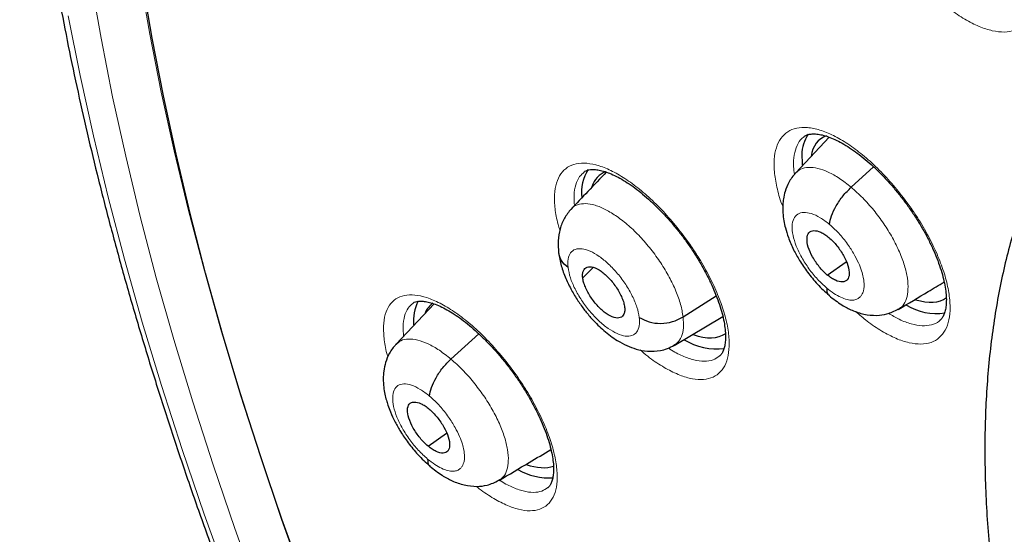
# Model space of a CAD drawing. Header units: millimetres. Extents: x 8 to 2230, y 12 to 2204.
# Tile 111 of 162: x 2020.7 to 2035.35, y 854.58 to 862.24. Entities that reach past the tile are written whole.
import ezdxf

# ---------------------------------------------------------------- set-up
doc = ezdxf.new("R2010")
doc.units = ezdxf.units.MM

msp = doc.modelspace()

# ---------------------------------------------------------------- linework, layer by layer
at = {"color": 7, "linetype": 'Continuous', "lineweight": 30}
for p, q in [((2032.747, 860.489), (2032.247, 859.961)), ((2033.072, 859.746), (2033.406, 860.049)), ((2032.717, 858.44), (2033, 858.637)), ((2029.077, 858.399), (2029.231, 858.554)), ((2030.571, 857.817), (2031.064, 858.131)), ((2026.866, 858.009), (2026.299, 857.41)), ((2033.772, 857.932), (2033.763, 857.925)), ((2030.437, 857.393), (2031.161, 857.825)), ((2027.116, 857.189), (2027.531, 857.565)), ((2026.775, 855.895), (2027.051, 856.087)), ((2027.831, 855.387), (2027.822, 855.381))]:
    msp.add_line(p, q, dxfattribs=at)
at = {"color": 252, "linetype": 'Continuous', "lineweight": 0, "flags": 128}
for points in [[(2028.78, 843.891), (2028.242, 844.886), (2027.722, 845.881), (2027.22, 846.873), (2026.737, 847.863), (2026.273, 848.85), (2025.828, 849.833), (2025.402, 850.812), (2024.996, 851.785), (2024.611, 852.753), (2024.245, 853.714), (2023.9, 854.668), (2023.576, 855.614), (2023.274, 856.552), (2022.992, 857.481), (2022.732, 858.4), (2022.493, 859.308), (2022.276, 860.206), (2022.081, 861.092), (2021.909, 861.965), (2021.758, 862.826)], [(2022.485, 862.875), (2022.634, 862.025), (2022.804, 861.161), (2022.997, 860.286), (2023.211, 859.399), (2023.447, 858.501), (2023.704, 857.593), (2023.983, 856.675), (2024.282, 855.748), (2024.602, 854.813), (2024.943, 853.87), (2025.304, 852.92), (2025.685, 851.964), (2026.086, 851.002), (2026.507, 850.035), (2026.947, 849.063), (2027.406, 848.088), (2027.883, 847.109), (2028.379, 846.128), (2028.893, 845.145), (2029.424, 844.162), (2029.973, 843.177)], [(2021.421, 862.297), (2021.597, 861.409), (2021.795, 860.509), (2022.015, 859.597), (2022.258, 858.674), (2022.522, 857.74), (2022.808, 856.796), (2023.116, 855.843), (2023.445, 854.882), (2023.796, 853.912), (2024.167, 852.936), (2024.559, 851.953), (2024.971, 850.963), (2025.404, 849.969), (2025.856, 848.97), (2026.328, 847.967), (2026.819, 846.961), (2027.328, 845.952), (2027.857, 844.942), (2028.403, 843.93), (2028.967, 842.918)]]:
    msp.add_lwpolyline(points, dxfattribs=at)
at = {"color": 7, "linetype": 'Continuous', "lineweight": 30, "flags": 128}
for points in [[(2029.904, 843.241), (2029.362, 844.22), (2028.836, 845.198), (2028.328, 846.175), (2027.838, 847.15), (2027.366, 848.123), (2026.913, 849.092), (2026.479, 850.058), (2026.064, 851.019), (2025.668, 851.975), (2025.292, 852.925), (2024.936, 853.868), (2024.601, 854.805), (2024.286, 855.733), (2023.992, 856.653), (2023.718, 857.565), (2023.466, 858.466), (2023.235, 859.357), (2023.026, 860.237), (2022.838, 861.106), (2022.672, 861.963), (2022.527, 862.807)], [(2032.339, 860.229), (2032.341, 860.109), (2032.345, 860.075)]]:
    msp.add_lwpolyline(points, dxfattribs=at)
at = {"color": 7, "linetype": 'Continuous', "lineweight": 30}
for centre, radius, start, end in [((2032.875, 860.231), 0.536, 145.7191, 180.1894), ((2029.697, 859.667), 0.637, 147.4309, 186.4566), ((2027.199, 857.755), 0.642, 152.569, 185.2191), ((2034.345, 858.749), 0.882, 239.2271, 277.7943), ((2031.079, 858.288), 0.948, 238.7847, 276.4629), ((2028.587, 856.381), 0.96, 240.4377, 273.0597)]:
    msp.add_arc(centre, radius, start, end, dxfattribs=at)
for centre, major_axis, ratio, start_param, end_param in [((2033.553, 859.284), (-0.946, 1.173), 0.455147, 6.123694, 6.673101), ((2030.275, 858.754), (-0.946, 1.172), 0.455862, 6.134559, 6.574787), ((2033.553, 859.284), (-0.946, 1.173), 0.455147, 2.540724, 3.124578), ((2027.784, 856.83), (-0.953, 1.179), 0.456658, 6.257604, 6.513948), ((2030.275, 858.754), (-0.946, 1.172), 0.455862, 2.509218, 3.11197), ((2027.784, 856.83), (-0.953, 1.179), 0.456658, 2.509274, 2.989006)]:
    msp.add_ellipse(centre, major_axis=major_axis, ratio=ratio, start_param=start_param, end_param=end_param, dxfattribs=at)
for points, knots in [([(2024.768, 879.81), (2024.751, 879.795), (2024.625, 879.685), (2024.404, 879.465), (2024.103, 879.151), (2023.816, 878.821), (2023.54, 878.479), (2023.276, 878.122), (2023.025, 877.752), (2022.786, 877.369), (2022.559, 876.972), (2022.345, 876.562), (2022.144, 876.139), (2021.955, 875.703), (2021.78, 875.254), (2021.617, 874.793), (2021.467, 874.32), (2021.33, 873.834), (2021.207, 873.336), (2021.097, 872.827), (2021, 872.306), (2020.917, 871.774), (2020.847, 871.232), (2020.79, 870.678), (2020.747, 870.113), (2020.717, 869.539), (2020.701, 868.954), (2020.698, 868.36), (2020.708, 867.756), (2020.732, 867.143), (2020.77, 866.52), (2020.82, 865.889), (2020.884, 865.249), (2020.962, 864.602), (2021.052, 863.946), (2021.156, 863.282), (2021.273, 862.61), (2021.403, 861.932), (2021.546, 861.246), (2021.702, 860.554), (2021.87, 859.855), (2022.052, 859.15), (2022.246, 858.439), (2022.453, 857.722), (2022.673, 857), (2022.905, 856.273), (2023.149, 855.541), (2023.405, 854.805), (2023.674, 854.064), (2023.955, 853.319), (2024.247, 852.57), (2024.552, 851.818), (2024.868, 851.063), (2025.196, 850.305), (2025.535, 849.544), (2025.885, 848.781), (2026.247, 848.017), (2026.619, 847.25), (2027.003, 846.482), (2027.397, 845.713), (2027.802, 844.943), (2028.217, 844.173), (2028.642, 843.402), (2029.077, 842.631), (2029.523, 841.861), (2029.978, 841.092), (2030.442, 840.323), (2030.916, 839.556), (2031.4, 838.79), (2031.892, 838.026), (2032.393, 837.264), (2032.902, 836.505), (2033.42, 835.748), (2033.946, 834.995), (2034.481, 834.244), (2035.023, 833.498), (2035.572, 832.755), (2036.129, 832.016), (2036.693, 831.282), (2037.264, 830.553), (2037.842, 829.829), (2038.426, 829.11), (2039.017, 828.396), (2039.613, 827.688), (2040.216, 826.987), (2040.824, 826.292), (2041.437, 825.604), (2042.055, 824.922), (2042.679, 824.248), (2043.307, 823.581), (2043.939, 822.922), (2044.575, 822.271), (2045.216, 821.629), (2045.86, 820.994), (2046.507, 820.369), (2047.157, 819.753), (2047.771, 819.181), (2048.169, 818.82), (2048.348, 818.658)], [0, 0, 0, 0, 0.001643, 0.011986, 0.022334, 0.032687, 0.04305, 0.053422, 0.063807, 0.074206, 0.084618, 0.095046, 0.105489, 0.115947, 0.126419, 0.136905, 0.147404, 0.157915, 0.168438, 0.17897, 0.18951, 0.200059, 0.210613, 0.221173, 0.231738, 0.242306, 0.252878, 0.263451, 0.274026, 0.284602, 0.295178, 0.305755, 0.316331, 0.326907, 0.337481, 0.348055, 0.358628, 0.3692, 0.37977, 0.390339, 0.400907, 0.411473, 0.422038, 0.432601, 0.443163, 0.453724, 0.464283, 0.474841, 0.485397, 0.495953, 0.506507, 0.51706, 0.527611, 0.538162, 0.548711, 0.55926, 0.569808, 0.580354, 0.5909, 0.601445, 0.611989, 0.622533, 0.633076, 0.643618, 0.654159, 0.6647, 0.675241, 0.685781, 0.69632, 0.706859, 0.717398, 0.727936, 0.738474, 0.749012, 0.75955, 0.770087, 0.780624, 0.791161, 0.801698, 0.812235, 0.822772, 0.833308, 0.843845, 0.854382, 0.864919, 0.875456, 0.885993, 0.896531, 0.907068, 0.917606, 0.928145, 0.938683, 0.949222, 0.959761, 0.970301, 0.980841, 0.991382, 1, 1, 1, 1]), ([(2037.703, 862.599), (2037.653, 862.558), (2037.517, 862.445), (2037.306, 862.245), (2037.071, 862.001), (2036.848, 861.742), (2036.637, 861.469), (2036.439, 861.184), (2036.253, 860.884), (2036.08, 860.572), (2035.92, 860.246), (2035.773, 859.908), (2035.639, 859.556), (2035.519, 859.192), (2035.412, 858.815), (2035.319, 858.426), (2035.24, 858.025), (2035.176, 857.613), (2035.125, 857.189), (2035.089, 856.756), (2035.067, 856.312), (2035.059, 855.858), (2035.066, 855.396), (2035.087, 854.925), (2035.122, 854.445), (2035.171, 853.957), (2035.233, 853.462), (2035.31, 852.96), (2035.4, 852.452), (2035.503, 851.937), (2035.62, 851.415), (2035.75, 850.889), (2035.893, 850.357), (2036.049, 849.82), (2036.218, 849.279), (2036.399, 848.733), (2036.592, 848.184), (2036.798, 847.631), (2037.016, 847.075), (2037.245, 846.516), (2037.486, 845.954), (2037.739, 845.391), (2038.003, 844.826), (2038.278, 844.26), (2038.563, 843.693), (2038.86, 843.125), (2039.166, 842.557), (2039.483, 841.99), (2039.81, 841.423), (2040.147, 840.857), (2040.493, 840.292), (2040.848, 839.729), (2041.213, 839.169), (2041.586, 838.61), (2041.967, 838.055), (2042.356, 837.503), (2042.754, 836.955), (2043.159, 836.411), (2043.571, 835.871), (2043.991, 835.336), (2044.417, 834.806), (2044.85, 834.282), (2045.288, 833.763), (2045.733, 833.251), (2046.183, 832.746), (2046.638, 832.248), (2047.099, 831.757), (2047.563, 831.273), (2048.032, 830.798), (2048.505, 830.331), (2048.982, 829.873), (2049.462, 829.424), (2049.945, 828.985), (2050.275, 828.69), (2050.444, 828.544), (2050.451, 828.539)], [0, 0, 0, 0, 0.007463, 0.020506, 0.03356, 0.046643, 0.05977, 0.072957, 0.086215, 0.099556, 0.112985, 0.126509, 0.140128, 0.153841, 0.167644, 0.181532, 0.195495, 0.209524, 0.223611, 0.237745, 0.251917, 0.266118, 0.28034, 0.294576, 0.30882, 0.323068, 0.337314, 0.351556, 0.365791, 0.380017, 0.394234, 0.408441, 0.422636, 0.436821, 0.450994, 0.465157, 0.479309, 0.49345, 0.507582, 0.521704, 0.535816, 0.549921, 0.564017, 0.578106, 0.592188, 0.606263, 0.620332, 0.634395, 0.648454, 0.662507, 0.676557, 0.690603, 0.704645, 0.718684, 0.732721, 0.746755, 0.760788, 0.774819, 0.78885, 0.802879, 0.816909, 0.830938, 0.844968, 0.858999, 0.873031, 0.887064, 0.901099, 0.915136, 0.929176, 0.94322, 0.957266, 0.971317, 0.985371, 0.999431, 1, 1, 1, 1]), ([(2032.37, 860.497), (2032.376, 860.502), (2032.392, 860.516), (2032.423, 860.528), (2032.474, 860.539), (2032.539, 860.54), (2032.618, 860.53), (2032.707, 860.506), (2032.804, 860.469), (2032.909, 860.418), (2033.02, 860.354), (2033.134, 860.276), (2033.251, 860.186), (2033.37, 860.085), (2033.49, 859.971), (2033.609, 859.847), (2033.725, 859.715), (2033.837, 859.575), (2033.943, 859.431), (2034.041, 859.284), (2034.132, 859.135), (2034.213, 858.985), (2034.286, 858.836), (2034.349, 858.689), (2034.4, 858.547), (2034.44, 858.412), (2034.468, 858.287), (2034.485, 858.173), (2034.49, 858.072), (2034.486, 857.983), (2034.472, 857.908), (2034.452, 857.847), (2034.427, 857.801), (2034.406, 857.774), (2034.392, 857.764), (2034.389, 857.762)], [0, 0, 0, 0, 0.018879, 0.052374, 0.082691, 0.115095, 0.146096, 0.176808, 0.207552, 0.238417, 0.269361, 0.30021, 0.330797, 0.361924, 0.393485, 0.425364, 0.45742, 0.48949, 0.521424, 0.553081, 0.584485, 0.616114, 0.64793, 0.679786, 0.711491, 0.742891, 0.773855, 0.804231, 0.834096, 0.864214, 0.894476, 0.924989, 0.956143, 0.988961, 1, 1, 1, 1]), ([(2029.43, 859.974), (2029.337, 859.876), (2029.158, 859.687), (2028.984, 859.505), (2028.9, 859.416)], [0, 0, 0, 0, 0.51627, 1, 1, 1, 1]), ([(2029.098, 859.972), (2029.102, 859.976), (2029.116, 859.988), (2029.143, 859.999), (2029.19, 860.009), (2029.249, 860.011), (2029.321, 860.002), (2029.406, 859.98), (2029.501, 859.945), (2029.603, 859.896), (2029.712, 859.833), (2029.825, 859.758), (2029.94, 859.669), (2030.058, 859.569), (2030.177, 859.457), (2030.296, 859.335), (2030.412, 859.203), (2030.525, 859.065), (2030.632, 858.921), (2030.732, 858.774), (2030.824, 858.625), (2030.907, 858.475), (2030.982, 858.326), (2031.047, 858.178), (2031.102, 858.035), (2031.145, 857.899), (2031.176, 857.772), (2031.195, 857.657), (2031.204, 857.554), (2031.202, 857.463), (2031.191, 857.386), (2031.174, 857.323), (2031.151, 857.276), (2031.129, 857.246), (2031.115, 857.235), (2031.11, 857.231)], [0, 0, 0, 0, 0.015789, 0.049727, 0.080009, 0.109112, 0.140033, 0.170638, 0.201278, 0.232072, 0.262985, 0.293875, 0.324491, 0.355551, 0.387063, 0.418915, 0.45097, 0.483069, 0.515052, 0.546796, 0.578237, 0.609836, 0.641641, 0.673521, 0.705278, 0.736752, 0.767806, 0.798299, 0.828196, 0.858252, 0.888414, 0.918739, 0.949525, 0.981615, 1, 1, 1, 1]), ([(2032.245, 859.959), (2032.209, 859.914), (2032.143, 859.833), (2032.09, 859.696), (2032.064, 859.584), (2032.053, 859.475), (2032.053, 859.364), (2032.068, 859.249), (2032.094, 859.129), (2032.139, 858.987), (2032.209, 858.823), (2032.307, 858.649), (2032.425, 858.473), (2032.545, 858.328), (2032.655, 858.215), (2032.713, 858.164), (2032.743, 858.138)], [0, 0, 0, 0, 0.092112, 0.166389, 0.223152, 0.263012, 0.323026, 0.382978, 0.437598, 0.512023, 0.605757, 0.688571, 0.781937, 0.885603, 0.941411, 1, 1, 1, 1]), ([(2032.75, 859.192), (2032.757, 859.233), (2032.77, 859.316), (2032.846, 859.468), (2032.947, 859.621), (2033.031, 859.704), (2033.072, 859.746)], [0, 0, 0, 0, 0.250207, 0.50019, 0.750113, 1, 1, 1, 1]), ([(2028.904, 859.42), (2028.869, 859.377), (2028.799, 859.291), (2028.736, 859.128), (2028.704, 858.953), (2028.714, 858.829), (2028.719, 858.768)], [0, 0, 0, 0, 0.2581451, 0.5122645, 0.7599982, 1, 1, 1, 1]), ([(2032.717, 858.44), (2032.696, 858.458), (2032.655, 858.495), (2032.578, 858.584), (2032.494, 858.708), (2032.426, 858.86), (2032.407, 858.989), (2032.436, 859.078), (2032.511, 859.109), (2032.6, 859.089), (2032.68, 859.046), (2032.721, 859.014), (2032.742, 858.997)], [0, 0, 0, 0, 0.062837, 0.125544, 0.25084, 0.375529, 0.499999, 0.62447, 0.74916, 0.874456, 0.937163, 1, 1, 1, 1]), ([(2032.742, 858.997), (2032.762, 858.979), (2032.803, 858.942), (2032.881, 858.853), (2032.965, 858.729), (2033.032, 858.577), (2033.051, 858.449), (2033.023, 858.36), (2032.947, 858.328), (2032.858, 858.349), (2032.779, 858.391), (2032.738, 858.424), (2032.717, 858.44)], [0, 0, 0, 0, 0.0628371, 0.1255438, 0.2508404, 0.3755289, 0.4999995, 0.6244706, 0.7491595, 0.8744561, 0.9371628, 1, 1, 1, 1]), ([(2028.718, 858.775), (2028.729, 858.71), (2028.75, 858.585), (2028.821, 858.394), (2028.906, 858.218), (2029.001, 858.06), (2029.102, 857.919), (2029.203, 857.798), (2029.3, 857.697), (2029.395, 857.61), (2029.49, 857.534), (2029.604, 857.457), (2029.733, 857.389), (2029.879, 857.333), (2030.049, 857.299), (2030.207, 857.307), (2030.34, 857.343), (2030.405, 857.378), (2030.439, 857.395)], [0, 0, 0, 0, 0.086075, 0.165343, 0.23862, 0.306538, 0.369797, 0.428515, 0.4808, 0.526522, 0.577468, 0.625251, 0.690947, 0.753305, 0.825073, 0.907044, 0.952162, 1, 1, 1, 1]), ([(2028.859, 858.552), (2028.821, 858.585), (2028.748, 858.647), (2028.731, 858.73), (2028.722, 858.769)], [0, 0, 0, 0, 0.5273114, 1, 1, 1, 1]), ([(2029.077, 858.399), (2029.075, 858.419), (2029.073, 858.459), (2029.089, 858.519), (2029.136, 858.565), (2029.23, 858.565), (2029.349, 858.503), (2029.474, 858.394), (2029.586, 858.251), (2029.654, 858.124), (2029.69, 858.027), (2029.697, 857.984), (2029.701, 857.963)], [0, 0, 0, 0, 0.062835, 0.125528, 0.250809, 0.375517, 0.500001, 0.624484, 0.749192, 0.874472, 0.937165, 1, 1, 1, 1]), ([(2029.701, 857.963), (2029.702, 857.943), (2029.705, 857.903), (2029.689, 857.843), (2029.641, 857.797), (2029.548, 857.797), (2029.429, 857.859), (2029.304, 857.968), (2029.192, 858.111), (2029.124, 858.238), (2029.088, 858.335), (2029.08, 858.378), (2029.077, 858.399)], [0, 0, 0, 0, 0.062835, 0.1255278, 0.250808, 0.3755163, 0.4999999, 0.6244829, 0.749191, 0.874472, 0.9371651, 1, 1, 1, 1]), ([(2032.709, 858.246), (2032.71, 858.21), (2032.711, 858.161), (2032.74, 858.145), (2032.748, 858.141)], [0, 0, 0, 0, 0.745029, 1, 1, 1, 1]), ([(2033.774, 857.929), (2033.923, 858.017), (2034.153, 858.154), (2034.377, 858.288), (2034.456, 858.335)], [0, 0, 0, 0, 0.649838, 1, 1, 1, 1]), ([(2026.547, 858.017), (2026.55, 858.02), (2026.562, 858.031), (2026.585, 858.041), (2026.628, 858.051), (2026.684, 858.052), (2026.754, 858.043), (2026.836, 858.022), (2026.929, 857.988), (2027.029, 857.94), (2027.136, 857.878), (2027.248, 857.803), (2027.362, 857.715), (2027.479, 857.615), (2027.598, 857.504), (2027.716, 857.382), (2027.833, 857.251), (2027.946, 857.113), (2028.054, 856.97), (2028.155, 856.823), (2028.248, 856.675), (2028.333, 856.525), (2028.409, 856.376), (2028.476, 856.228), (2028.533, 856.085), (2028.578, 855.948), (2028.611, 855.821), (2028.633, 855.705), (2028.644, 855.602), (2028.644, 855.511), (2028.636, 855.433), (2028.62, 855.37), (2028.599, 855.322), (2028.579, 855.292), (2028.565, 855.281), (2028.559, 855.276)], [0, 0, 0, 0, 0.013108, 0.047511, 0.07768, 0.10662, 0.137364, 0.167799, 0.198294, 0.228983, 0.25983, 0.290701, 0.321313, 0.352314, 0.383777, 0.415589, 0.447613, 0.479694, 0.511669, 0.543419, 0.574829, 0.606376, 0.638142, 0.670001, 0.701751, 0.733229, 0.764292, 0.794802, 0.824638, 0.854614, 0.884661, 0.914807, 0.945291, 0.976857, 1, 1, 1, 1]), ([(2032.743, 858.135), (2032.806, 858.085), (2032.919, 857.997), (2033.094, 857.908), (2033.257, 857.852), (2033.442, 857.833), (2033.617, 857.856), (2033.716, 857.904), (2033.771, 857.931)], [0, 0, 0, 0, 0.196143, 0.350964, 0.523224, 0.694678, 0.830023, 1, 1, 1, 1]), ([(2029.919, 857.81), (2029.966, 857.785), (2030.058, 857.734), (2030.236, 857.713), (2030.419, 857.737), (2030.52, 857.79), (2030.571, 857.817)], [0, 0, 0, 0, 0.251708, 0.500916, 0.749292, 1, 1, 1, 1]), ([(2026.297, 857.409), (2026.262, 857.366), (2026.197, 857.286), (2026.142, 857.147), (2026.115, 857.018), (2026.107, 856.893), (2026.114, 856.778), (2026.131, 856.672), (2026.153, 856.582), (2026.18, 856.494), (2026.22, 856.387), (2026.281, 856.255), (2026.37, 856.101), (2026.483, 855.935), (2026.601, 855.792), (2026.712, 855.677), (2026.773, 855.625), (2026.804, 855.598)], [0, 0, 0, 0, 0.085719, 0.161924, 0.228566, 0.285874, 0.348849, 0.401095, 0.444755, 0.481654, 0.535168, 0.613873, 0.689341, 0.778833, 0.882207, 0.939242, 1, 1, 1, 1]), ([(2026.798, 856.638), (2026.804, 856.679), (2026.817, 856.761), (2026.891, 856.912), (2026.992, 857.064), (2027.074, 857.148), (2027.116, 857.189)], [0, 0, 0, 0, 0.250737, 0.500429, 0.749928, 1, 1, 1, 1]), ([(2026.775, 855.895), (2026.754, 855.913), (2026.713, 855.949), (2026.636, 856.038), (2026.551, 856.162), (2026.482, 856.313), (2026.462, 856.441), (2026.489, 856.529), (2026.563, 856.559), (2026.651, 856.538), (2026.73, 856.495), (2026.772, 856.462), (2026.792, 856.446)], [0, 0, 0, 0, 0.062836, 0.1255423, 0.2508389, 0.3755235, 0.499989, 0.6244651, 0.7491589, 0.8744554, 0.9371621, 1, 1, 1, 1]), ([(2026.792, 856.446), (2026.813, 856.427), (2026.854, 856.391), (2026.931, 856.302), (2027.016, 856.178), (2027.085, 856.027), (2027.105, 855.9), (2027.078, 855.812), (2027.004, 855.781), (2026.916, 855.803), (2026.837, 855.846), (2026.795, 855.878), (2026.775, 855.895)], [0, 0, 0, 0, 0.062836, 0.125542, 0.250839, 0.375523, 0.499988, 0.624465, 0.749158, 0.874455, 0.937162, 1, 1, 1, 1]), ([(2027.833, 855.384), (2027.982, 855.473), (2028.242, 855.628), (2028.496, 855.779), (2028.604, 855.844)], [0, 0, 0, 0, 0.575398, 1, 1, 1, 1]), ([(2026.769, 855.702), (2026.77, 855.666), (2026.772, 855.62), (2026.801, 855.604), (2026.808, 855.6)], [0, 0, 0, 0, 0.762439, 1, 1, 1, 1]), ([(2026.804, 855.595), (2026.864, 855.547), (2026.971, 855.462), (2027.145, 855.37), (2027.305, 855.312), (2027.492, 855.289), (2027.67, 855.309), (2027.772, 855.358), (2027.829, 855.386)], [0, 0, 0, 0, 0.186722, 0.337682, 0.51904, 0.686571, 0.82438, 1, 1, 1, 1])]:
    msp.add_open_spline(points, degree=3, knots=knots, dxfattribs=at)
at = {"color": 252, "linetype": 'Continuous', "lineweight": 0}
for points, knots in [([(2033.308, 864.078), (2033.304, 864.088), (2033.263, 864.187), (2033.217, 864.366), (2033.175, 864.604), (2033.173, 864.815), (2033.209, 864.994), (2033.28, 865.135), (2033.387, 865.235), (2033.524, 865.291), (2033.688, 865.3), (2033.875, 865.264), (2034.08, 865.182), (2034.296, 865.059), (2034.518, 864.895), (2034.739, 864.697), (2034.953, 864.47), (2035.129, 864.251), (2035.269, 864.054), (2035.397, 863.852), (2035.53, 863.612), (2035.651, 863.34), (2035.74, 863.078), (2035.793, 862.832), (2035.809, 862.61), (2035.788, 862.418), (2035.729, 862.263), (2035.636, 862.147), (2035.51, 862.075), (2035.356, 862.047), (2035.176, 862.067), (2034.977, 862.131), (2034.765, 862.24), (2034.546, 862.385), (2034.402, 862.511), (2034.33, 862.573)], [0, 0, 0, 0, 0.003423, 0.035387, 0.067322, 0.099258, 0.131164, 0.163071, 0.19496, 0.226849, 0.25874, 0.290631, 0.322542, 0.354454, 0.386395, 0.418337, 0.450305, 0.482273, 0.502284, 0.522294, 0.554241, 0.586187, 0.618135, 0.650083, 0.682009, 0.713935, 0.745834, 0.777734, 0.809621, 0.841508, 0.873404, 0.9053, 0.93722, 0.969141, 1, 1, 1, 1]), ([(2032.055, 859.456), (2032.055, 859.458), (2032.016, 859.549), (2031.971, 859.719), (2031.926, 859.955), (2031.921, 860.164), (2031.953, 860.34), (2032.02, 860.48), (2032.123, 860.577), (2032.257, 860.632), (2032.419, 860.64), (2032.604, 860.603), (2032.807, 860.52), (2033.022, 860.396), (2033.243, 860.231), (2033.464, 860.034), (2033.678, 859.806), (2033.855, 859.588), (2033.995, 859.392), (2034.125, 859.191), (2034.259, 858.953), (2034.383, 858.682), (2034.475, 858.422), (2034.531, 858.178), (2034.55, 857.958), (2034.533, 857.769), (2034.478, 857.615), (2034.388, 857.501), (2034.265, 857.431), (2034.114, 857.405), (2033.937, 857.426), (2033.74, 857.491), (2033.529, 857.601), (2033.326, 857.736), (2033.196, 857.849), (2033.139, 857.898)], [0, 0, 0, 0, 0.0007781, 0.0330012, 0.0651944, 0.0973875, 0.1295618, 0.1617362, 0.1939109, 0.2260858, 0.2582801, 0.2904746, 0.322699, 0.3549236, 0.3871757, 0.4194277, 0.4516926, 0.4839574, 0.5041528, 0.5243482, 0.5565526, 0.5887569, 0.6209624, 0.6531678, 0.6853533, 0.7175389, 0.7497111, 0.7818833, 0.8140624, 0.8462416, 0.8784448, 0.9106481, 0.9428821, 0.9751161, 1, 1, 1, 1]), ([(2032.372, 860.495), (2032.362, 860.488), (2032.316, 860.46), (2032.264, 860.371), (2032.22, 860.23), (2032.208, 860.082), (2032.222, 859.974), (2032.228, 859.935)], [0, 0, 0, 0, 0.074562, 0.333094, 0.591627, 0.849919, 1, 1, 1, 1]), ([(2028.738, 859.107), (2028.728, 859.136), (2028.691, 859.25), (2028.662, 859.43), (2028.652, 859.639), (2028.682, 859.814), (2028.747, 859.953), (2028.847, 860.049), (2028.977, 860.103), (2029.136, 860.109), (2029.318, 860.071), (2029.519, 859.988), (2029.732, 859.863), (2029.951, 859.698), (2030.171, 859.499), (2030.384, 859.271), (2030.561, 859.053), (2030.701, 858.856), (2030.831, 858.655), (2030.966, 858.417), (2031.091, 858.147), (2031.183, 857.887), (2031.242, 857.644), (2031.263, 857.425), (2031.248, 857.237), (2031.196, 857.084), (2031.109, 856.971), (2030.989, 856.902), (2030.841, 856.877), (2030.667, 856.899), (2030.473, 856.965), (2030.264, 857.076), (2030.081, 857.198), (2029.97, 857.295), (2029.932, 857.328)], [0, 0, 0, 0, 0.011347, 0.044516, 0.077684, 0.110837, 0.14399, 0.177157, 0.210324, 0.243528, 0.276732, 0.309979, 0.343227, 0.376506, 0.409784, 0.443068, 0.476352, 0.497193, 0.518034, 0.551216, 0.584398, 0.617581, 0.650764, 0.683924, 0.717085, 0.750239, 0.783394, 0.81657, 0.849747, 0.882965, 0.916182, 0.949442, 0.982701, 1, 1, 1, 1]), ([(2029.1, 859.97), (2029.076, 859.95), (2029.02, 859.904), (2028.97, 859.786), (2028.943, 859.642), (2028.951, 859.526), (2028.955, 859.474)], [0, 0, 0, 0, 0.214972, 0.493235, 0.771497, 1, 1, 1, 1]), ([(2032.249, 859.958), (2032.272, 859.979), (2032.322, 860.025), (2032.435, 860.047), (2032.573, 860.033), (2032.73, 859.976), (2032.898, 859.884), (2033.014, 859.792), (2033.072, 859.746)], [0, 0, 0, 0, 0.144463, 0.315501, 0.486558, 0.657678, 0.828728, 1, 1, 1, 1]), ([(2033.072, 859.746), (2033.13, 859.695), (2033.245, 859.593), (2033.41, 859.406), (2033.56, 859.205), (2033.69, 858.995), (2033.795, 858.783), (2033.871, 858.579), (2033.914, 858.39), (2033.923, 858.223), (2033.9, 858.084), (2033.851, 857.983), (2033.796, 857.947), (2033.772, 857.932)], [0, 0, 0, 0, 0.092985, 0.18585, 0.278753, 0.371621, 0.464479, 0.557257, 0.649985, 0.742838, 0.835691, 0.92842, 1, 1, 1, 1]), ([(2028.901, 859.414), (2028.904, 859.418), (2028.927, 859.455), (2028.999, 859.489), (2029.117, 859.509), (2029.259, 859.484), (2029.419, 859.417), (2029.588, 859.314), (2029.762, 859.178), (2029.933, 859.013), (2030.095, 858.825), (2030.242, 858.621), (2030.368, 858.41), (2030.468, 858.2), (2030.541, 857.997), (2030.561, 857.877), (2030.571, 857.817)], [0, 0, 0, 0, 0.010096, 0.086267, 0.162427, 0.238523, 0.314578, 0.390734, 0.46689, 0.542946, 0.619041, 0.695201, 0.771371, 0.847568, 0.923731, 1, 1, 1, 1]), ([(2032.709, 858.246), (2032.662, 858.288), (2032.569, 858.373), (2032.441, 858.532), (2032.332, 858.701), (2032.25, 858.873), (2032.201, 859.033), (2032.188, 859.173), (2032.212, 859.281), (2032.271, 859.351), (2032.362, 859.378), (2032.477, 859.36), (2032.61, 859.3), (2032.704, 859.228), (2032.75, 859.192)], [0, 0, 0, 0, 0.083335, 0.166666, 0.249998, 0.333328, 0.416666, 0.5, 0.583337, 0.666672, 0.750002, 0.833334, 0.916665, 1, 1, 1, 1]), ([(2032.75, 859.192), (2032.777, 859.168), (2032.83, 859.123), (2032.927, 859.02), (2033.031, 858.887), (2033.128, 858.732), (2033.195, 858.595), (2033.236, 858.48), (2033.255, 858.401), (2033.262, 858.35), (2033.264, 858.319), (2033.265, 858.293), (2033.265, 858.273), (2033.263, 858.251), (2033.259, 858.218), (2033.247, 858.177), (2033.227, 858.138), (2033.203, 858.11), (2033.178, 858.091), (2033.154, 858.079), (2033.126, 858.07), (2033.08, 858.064), (2033.012, 858.072), (2032.918, 858.105), (2032.815, 858.161), (2032.744, 858.217), (2032.709, 858.246)], [0, 0, 0, 0, 0.048262, 0.094123, 0.178957, 0.254895, 0.32187, 0.379902, 0.428916, 0.450064, 0.468976, 0.485657, 0.500104, 0.507889, 0.532175, 0.571595, 0.606271, 0.647591, 0.670731, 0.695507, 0.721925, 0.750007, 0.811443, 0.873574, 0.936362, 1, 1, 1, 1]), ([(2028.859, 858.552), (2028.857, 858.596), (2028.852, 858.684), (2028.892, 858.776), (2028.963, 858.829), (2029.063, 858.837), (2029.186, 858.801), (2029.322, 858.722), (2029.463, 858.607), (2029.599, 858.463), (2029.721, 858.299), (2029.82, 858.127), (2029.891, 857.958), (2029.91, 857.86), (2029.919, 857.81)], [0, 0, 0, 0, 0.083335, 0.166671, 0.250005, 0.333339, 0.41667, 0.500002, 0.583331, 0.666664, 0.749998, 0.833331, 0.916665, 1, 1, 1, 1]), ([(2029.919, 857.81), (2029.921, 857.766), (2029.926, 857.678), (2029.886, 857.586), (2029.815, 857.533), (2029.715, 857.525), (2029.592, 857.561), (2029.456, 857.64), (2029.315, 857.755), (2029.179, 857.9), (2029.057, 858.063), (2028.958, 858.235), (2028.887, 858.404), (2028.868, 858.502), (2028.859, 858.552)], [0, 0, 0, 0, 0.083335, 0.166669, 0.250002, 0.333336, 0.416669, 0.499998, 0.58333, 0.666661, 0.749995, 0.833329, 0.916665, 1, 1, 1, 1]), ([(2026.178, 857.221), (2026.176, 857.228), (2026.146, 857.319), (2026.121, 857.477), (2026.107, 857.685), (2026.134, 857.859), (2026.195, 857.996), (2026.292, 858.091), (2026.419, 858.144), (2026.575, 858.15), (2026.754, 858.111), (2026.952, 858.026), (2027.163, 857.9), (2027.381, 857.735), (2027.6, 857.536), (2027.813, 857.308), (2027.99, 857.09), (2028.13, 856.893), (2028.261, 856.693), (2028.396, 856.455), (2028.523, 856.186), (2028.618, 855.927), (2028.679, 855.685), (2028.703, 855.468), (2028.691, 855.28), (2028.642, 855.129), (2028.559, 855.017), (2028.443, 854.949), (2028.297, 854.925), (2028.126, 854.948), (2027.935, 855.014), (2027.728, 855.128), (2027.578, 855.225), (2027.5, 855.292), (2027.495, 855.296)], [0, 0, 0, 0, 0.002765, 0.036698, 0.070631, 0.104561, 0.138491, 0.172456, 0.206421, 0.240443, 0.274466, 0.308542, 0.342619, 0.376724, 0.410828, 0.444922, 0.479015, 0.500361, 0.521706, 0.555653, 0.589599, 0.623546, 0.657493, 0.691421, 0.725349, 0.759286, 0.793224, 0.827205, 0.861187, 0.895227, 0.929268, 0.963357, 0.997446, 1, 1, 1, 1]), ([(2026.549, 858.015), (2026.525, 857.995), (2026.47, 857.949), (2026.423, 857.831), (2026.398, 857.691), (2026.408, 857.579), (2026.412, 857.53)], [0, 0, 0, 0, 0.222734, 0.502861, 0.782986, 1, 1, 1, 1]), ([(2030.571, 857.817), (2030.576, 857.761), (2030.584, 857.649), (2030.551, 857.521), (2030.501, 857.434), (2030.451, 857.407), (2030.434, 857.398)], [0, 0, 0, 0, 0.282052, 0.563715, 0.845499, 1, 1, 1, 1]), ([(2033.627, 857.871), (2033.681, 857.839), (2033.799, 857.769), (2033.968, 857.707), (2034.131, 857.679), (2034.269, 857.695), (2034.355, 857.725), (2034.386, 857.76), (2034.388, 857.762)], [0, 0, 0, 0, 0.172621, 0.37531, 0.577897, 0.780483, 0.982854, 1, 1, 1, 1]), ([(2026.301, 857.408), (2026.323, 857.428), (2026.372, 857.473), (2026.482, 857.494), (2026.619, 857.478), (2026.775, 857.42), (2026.943, 857.327), (2027.058, 857.235), (2027.116, 857.189)], [0, 0, 0, 0, 0.143683, 0.314877, 0.486091, 0.657367, 0.828571, 1, 1, 1, 1]), ([(2030.351, 857.353), (2030.359, 857.348), (2030.432, 857.297), (2030.562, 857.233), (2030.735, 857.17), (2030.889, 857.152), (2031.017, 857.169), (2031.08, 857.212), (2031.109, 857.232)], [0, 0, 0, 0, 0.024856, 0.225611, 0.425833, 0.626053, 0.826108, 1, 1, 1, 1]), ([(2027.116, 857.189), (2027.173, 857.138), (2027.289, 857.036), (2027.453, 856.849), (2027.604, 856.649), (2027.736, 856.439), (2027.842, 856.228), (2027.919, 856.025), (2027.964, 855.838), (2027.976, 855.673), (2027.954, 855.536), (2027.907, 855.436), (2027.854, 855.402), (2027.831, 855.387)], [0, 0, 0, 0, 0.093046, 0.185972, 0.278936, 0.371865, 0.464784, 0.557622, 0.650409, 0.743321, 0.836236, 0.929029, 1, 1, 1, 1]), ([(2026.769, 855.702), (2026.722, 855.745), (2026.629, 855.829), (2026.501, 855.988), (2026.391, 856.157), (2026.308, 856.327), (2026.258, 856.487), (2026.243, 856.625), (2026.265, 856.732), (2026.323, 856.801), (2026.412, 856.827), (2026.526, 856.807), (2026.658, 856.747), (2026.752, 856.674), (2026.798, 856.638)], [0, 0, 0, 0, 0.0833348, 0.1666655, 0.2499975, 0.3333267, 0.416665, 0.4999987, 0.5833358, 0.6666706, 0.7500011, 0.8333339, 0.9166653, 1, 1, 1, 1]), ([(2026.798, 856.638), (2026.825, 856.615), (2026.878, 856.569), (2026.975, 856.466), (2027.08, 856.334), (2027.177, 856.179), (2027.245, 856.042), (2027.287, 855.929), (2027.306, 855.851), (2027.314, 855.8), (2027.317, 855.769), (2027.318, 855.743), (2027.318, 855.724), (2027.317, 855.701), (2027.313, 855.669), (2027.302, 855.629), (2027.282, 855.59), (2027.259, 855.563), (2027.235, 855.544), (2027.211, 855.533), (2027.183, 855.524), (2027.138, 855.519), (2027.071, 855.527), (2026.978, 855.561), (2026.876, 855.617), (2026.805, 855.674), (2026.769, 855.702)], [0, 0, 0, 0, 0.048269, 0.094138, 0.178984, 0.254929, 0.321906, 0.379937, 0.428943, 0.450085, 0.468991, 0.485665, 0.500102, 0.507943, 0.532282, 0.571719, 0.606387, 0.647683, 0.670805, 0.695561, 0.721954, 0.750007, 0.81146, 0.873597, 0.936379, 1, 1, 1, 1]), ([(2027.829, 855.396), (2027.832, 855.393), (2027.9, 855.345), (2028.024, 855.284), (2028.195, 855.22), (2028.346, 855.2), (2028.47, 855.217), (2028.53, 855.258), (2028.558, 855.278)], [0, 0, 0, 0, 0.01158, 0.215804, 0.419731, 0.623657, 0.827206, 1, 1, 1, 1])]:
    msp.add_open_spline(points, degree=3, knots=knots, dxfattribs=at)

doc.saveas('drawing.dxf')
